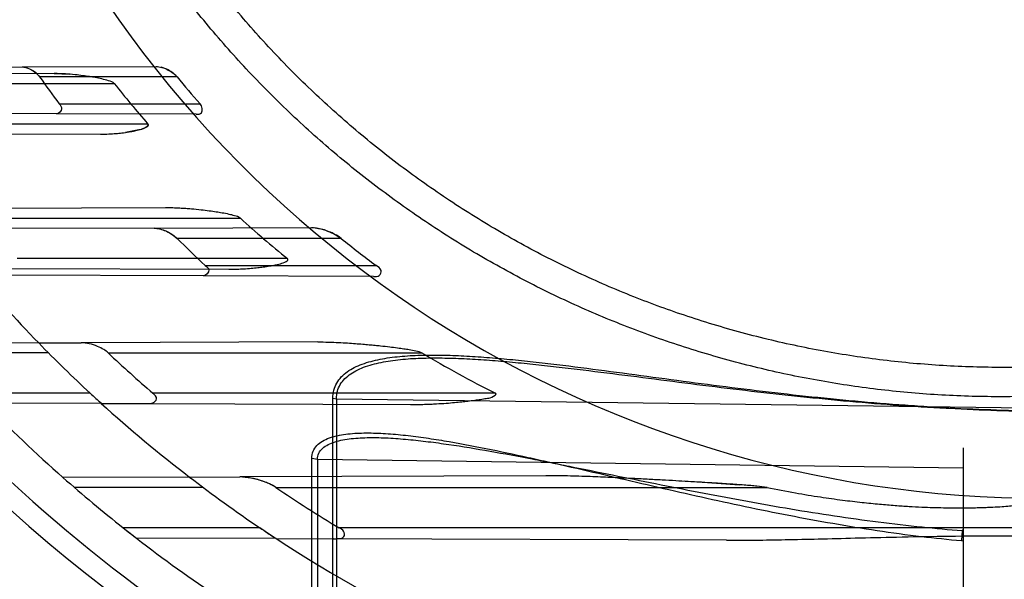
# Model space of a CAD drawing. Header units: millimetres. Extents: x 0 to 297, y 0 to 210.
# Tile 73 of 256: x 145.573 to 145.829, y 92.883 to 93.028. Entities that reach past the tile are written whole.
import ezdxf

# ---------------------------------------------------------------- set-up
doc = ezdxf.new("R2010")
doc.units = ezdxf.units.MM
doc.header["$LTSCALE"] = 16.335
doc.layers.get('0').update_dxf_attribs({"linetype": 'CONTINUOUS'})
for name, color, linetype in [('01_GLOBAL', 7, 'CONTINUOUS'), ('INTFCLR_144815', 7, 'CONTINUOUS'), ('INTFCLR_72935', 7, 'CONTINUOUS')]:
    doc.layers.add(name, color=color, linetype=linetype)

msp = doc.modelspace()

# ---------------------------------------------------------------- linework, layer by layer
at = {"color": 7, "linetype": 'Continuous'}
msp.add_circle((146.8548034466, 92.13446435), 2.66, dxfattribs=at)
at = {"color": 9, "linetype": 'Continuous'}
msp.add_arc((146.8548034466, 92.13446435), 2.6259090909, 92.9674534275, 177.0325465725, dxfattribs=at)
at = {"layer": '01_GLOBAL', "color": 7, "linetype": 'Continuous'}
msp.add_circle((146.8548034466, 92.13446435), 2.695, dxfattribs=at)
at = {"layer": 'INTFCLR_144815', "color": 6, "linetype": 'Continuous'}
for radius in [0.4466793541, 0.4256665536]:
    msp.add_circle((145.8396077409, 93.1986600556), radius, dxfattribs=at)
for radius, start, end in [(0.6157754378, 313.9937911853, 154.5150993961), (0.5947754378, 312.9543589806, 154.5144414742), (0.5751005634, 108.7136429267, 257.7559644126), (0.4627266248, 45.0000000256, 314.9999999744), (0.4618985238, 44.999999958, 315.000000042), (0.461229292, 44.99999997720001, 315.0000000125), (0.4472794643, 47.86578076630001, 312.1342192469), (0.4408857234, 45.72777364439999, 314.2722263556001), (0.4268887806, 45.6663486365, 314.3336513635), (0.427, 190.6326298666, 247.7397281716), (0.4169682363, 205.6072723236, 244.3927276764), (0.3959554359, 207.0737153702, 242.9262846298), (0.5947754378, 205.4855585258, 293.0456409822), (0.6157754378, 205.4849006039, 292.0062088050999)]:
    msp.add_arc((145.8396077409, 93.1986600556), radius, start, end, dxfattribs=at)
at = {"layer": 'INTFCLR_144815', "color": 9, "linetype": 'Continuous'}
for centre, radius, start, end in [((145.8396077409, 93.1986600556), 0.5712784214, 125.9035433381, 247.5002459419), ((145.8396077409, 93.1986600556), 0.4540564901, 52.5411294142, 307.4588705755), ((145.8396077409, 93.1986600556), 0.44073522, 45.7280221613, 314.2719778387), ((145.8396077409, 93.1986600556), 0.4337362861, 45.73034182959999, 314.2696581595), ((145.8396076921, 93.1986600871), 0.5153551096, 125.9035433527, 247.5002459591), ((145.8396077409, 93.1986600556), 0.4297215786, 128.4841463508, 246.0405071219), ((145.8396077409, 93.1986600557), 0.5830188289, 203.8266800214, 313.0809380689), ((145.8396077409, 93.1986600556), 0.590019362, 203.8278898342, 312.5732768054), ((145.8396077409, 93.1986600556), 0.6110177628, 203.8266800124, 319.1799903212), ((145.8396077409, 93.1986600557), 0.4856448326, 211.4870912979, 246.040507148)]:
    msp.add_arc(centre, radius, start, end, dxfattribs=at)
at = {"layer": 'INTFCLR_72935', "color": 6, "linetype": 'Continuous'}
for p, q in [((145.5243565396, 93.0155596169), (145.5737455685, 93.0157320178)), ((145.582546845, 93.0035573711), (145.5315274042, 93.0037354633)), ((145.6080766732, 92.97385185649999), (145.5527567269, 92.9736587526)), ((145.6208286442, 92.9614237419), (145.562616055, 92.961626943)), ((145.5780073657, 92.9439968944), (145.5890843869, 92.9440355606)), ((145.5943011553, 92.92826634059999), (145.6062404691, 92.9282246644)), ((145.8186077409, 92.8511342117), (145.8186077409, 92.916714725)), ((145.617205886, 92.90913372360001), (145.6303313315, 92.9091795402)), ((145.6397934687, 92.89310754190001), (145.6546712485, 92.8930556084)), ((145.8180605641, 92.8926001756), (145.8186077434, 92.89256215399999))]:
    msp.add_line(p, q, dxfattribs=at)
at = {"layer": 'INTFCLR_72935', "color": 9, "linetype": 'Continuous'}
for p, q in [((145.5737455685, 93.0157320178), (145.608556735, 93.0158535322)), ((145.5820070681, 93.014010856), (145.5339310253, 93.0138430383)), ((145.6140015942, 93.0131600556), (145.5782463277, 93.0131600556)), ((145.5386262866, 93.0114100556), (145.5976807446, 93.0114100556)), ((145.5833776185, 93.00616005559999), (145.6199703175, 93.00616005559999)), ((145.618953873, 93.00343028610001), (145.582546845, 93.0035573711)), ((145.6064432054, 93.00091005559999), (145.545451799, 93.00091005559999)), ((145.5437892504, 92.9984426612), (145.5940550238, 92.9982671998)), ((145.6110204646, 92.97911213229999), (145.5579821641, 92.97892699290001)), ((145.5635905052, 92.9764100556), (145.6304827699, 92.9764100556)), ((145.6080766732, 92.97385185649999), (145.649007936, 92.9739947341)), ((145.6566605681, 92.9711600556), (145.6140092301, 92.9711600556)), ((145.6426956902, 92.96591005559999), (145.5724326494, 92.96591005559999)), ((145.6213268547, 92.96416005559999), (145.6657743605, 92.96416005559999)), ((145.5708627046, 92.96334815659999), (145.6275024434, 92.9631504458)), ((145.665113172, 92.9612691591), (145.6208286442, 92.9614237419)), ((145.5780073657, 92.9439968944), (145.5495065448, 92.9438974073)), ((145.6505863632, 92.9442502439), (145.5890843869, 92.9440355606)), ((145.5805507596, 92.94141005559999), (145.5517099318, 92.94141005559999)), ((145.596072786, 92.94141005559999), (145.6776929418, 92.94141005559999)), ((145.5914182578, 92.9309100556), (145.5614483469, 92.9309100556)), ((145.6968637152, 92.9309100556), (145.6077391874, 92.9309100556)), ((145.5943011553, 92.92826634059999), (145.5639135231, 92.9283724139)), ((145.6062404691, 92.9282246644), (145.6747175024, 92.9279856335)), ((145.6545291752, 92.8518386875), (145.654529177, 92.92965596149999)), ((145.6545291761, 92.9296559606), (145.6554583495, 92.92947908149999)), ((145.6554583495, 92.9294790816), (145.8396077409, 92.9270592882)), ((145.6554583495, 92.92947908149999), (145.6554583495, 92.8516106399)), ((145.649042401, 92.83167127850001), (145.6490424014, 92.91401357)), ((145.6490424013, 92.9140135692), (145.6505565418, 92.9137320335)), ((145.6505565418, 92.9137320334), (145.6505565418, 92.8313082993)), ((145.6505565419, 92.9137320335), (145.8186077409, 92.91152377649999)), ((145.617205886, 92.90913372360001), (145.5843221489, 92.90901893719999)), ((145.7099340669, 92.9094574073), (145.6303313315, 92.9091795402)), ((145.620797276, 92.90641005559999), (145.5873129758, 92.90641005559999)), ((145.6397321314, 92.90641005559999), (145.7674848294, 92.90641005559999)), ((145.6355721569, 92.8959100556), (145.6000140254, 92.8959100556)), ((145.8466077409, 92.8959100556), (145.6561547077, 92.8959100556)), ((145.818204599, 92.8951323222), (145.8180605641, 92.8926001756)), ((145.8186077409, 92.8951043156), (145.818204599, 92.8951323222)), ((145.8182568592, 92.8952075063), (145.8182046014, 92.89513234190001)), ((145.6397934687, 92.89310754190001), (145.6034342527, 92.89323446)), ((145.7568966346, 92.89269877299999), (145.6546712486, 92.8930556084))]:
    msp.add_line(p, q, dxfattribs=at)
at = {"layer": 'INTFCLR_72935', "color": 7, "linetype": 'Continuous'}
for p, q in [((145.5737455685, 93.0157320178), (145.5750757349, 93.0154817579)), ((145.6113532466, 93.01512883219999), (145.6098468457, 93.01567906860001)), ((145.5820070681, 93.014010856), (145.5859582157, 93.01384900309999)), ((145.6080766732, 92.97385185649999), (145.6094476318, 92.9736647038)), ((145.6518840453, 92.97351903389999), (145.649825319, 92.9739480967)), ((145.5923621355, 92.9300382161), (145.5914182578, 92.9309100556)), ((145.6338596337, 92.90872840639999), (145.6303313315, 92.9091795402)), ((145.7530941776, 92.9075876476), (145.7602970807, 92.9071194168)), ((145.6000140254, 92.8959100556), (145.6011002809, 92.8950535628)), ((145.6011002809, 92.8950535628), (145.6034342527, 92.89323446)), ((145.6368679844, 92.8950407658), (145.6355721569, 92.8959100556))]:
    msp.add_line(p, q, dxfattribs=at)
at = {"layer": 'INTFCLR_72935', "color": 6, "linetype": 'Continuous'}
msp.add_lwpolyline([(145.8182568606, 92.8952075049), (145.8182997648, 92.89523939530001), (145.8183401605, 92.8952716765), (145.8183780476, 92.8953043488), (145.8184135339, 92.8953374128), (145.8184465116, 92.89537086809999), (145.8184766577, 92.8954047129), (145.8185039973, 92.89543902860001), (145.8185285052, 92.89547373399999), (145.8185497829, 92.8955085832), (145.8185677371, 92.895543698), (145.8185824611, 92.89557895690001), (145.8185938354, 92.8956137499), (145.8186018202, 92.89564787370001), (145.8186064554, 92.89568153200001), (145.8186077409, 92.895714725)], dxfattribs=at)
for centre, radius, start, end in [((145.8396077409, 93.1986600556), 0.4224162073, 90, 270.0000000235), ((145.8396077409, 93.1986600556), 0.4014439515, 90, 270.0000000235), ((145.8386301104, 93.19865145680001), 0.3196979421, 215.4651950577, 217.0207327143), ((145.8386280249, 93.1986486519), 0.2913126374, 219.5486945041, 221.3580853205), ((145.8313508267, 93.1975061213), 0.2987196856, 218.5339978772, 221.1573294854), ((145.8301216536, 93.1962642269), 0.2969705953, 227.7589379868, 230.8667299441), ((145.8386276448, 93.1986456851), 0.3196922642, 225.3633612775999, 227.1783397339), ((145.8386241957, 93.19863835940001), 0.2913024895, 231.3431122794, 233.6035588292), ((145.8396077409, 93.1986600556), 0.3650864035, 224.2301428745, 227.1711821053), ((145.8381151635, 93.198608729), 0.3531793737, 226.7388897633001, 229.285389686), ((145.8279601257, 93.193014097), 0.2930610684, 239.1527983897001, 243.4271864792), ((145.8396077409, 93.1986600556), 0.3860864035, 228.60750313, 231.6422147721), ((145.8396077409, 93.1986600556), 0.3650864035, 232.4700577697, 236.0223614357), ((145.8381007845, 93.1985766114), 0.3531450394, 235.8251649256, 238.9880868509)]:
    msp.add_arc(centre, radius, start, end, dxfattribs=at)
at = {"layer": 'INTFCLR_72935', "color": 9, "linetype": 'Continuous'}
for radius, start, end in [(0.2950858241, 202.4933176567, 269.9999999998), (0.3650864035, 220.1235459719, 224.2301428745), (0.3860864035, 224.4326480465, 228.60750313), (0.3650864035, 227.7850563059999, 232.4700577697), (0.3860864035, 232.2866422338, 236.2445876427), (0.3650864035, 236.8175561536, 270)]:
    msp.add_arc((145.8396077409, 93.1986600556), radius, start, end, dxfattribs=at)
at = {"layer": 'INTFCLR_72935', "color": 7, "linetype": 'Continuous'}
for centre, radius, start, end in [((145.6276506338, 93.0265927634), 0.0634424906, 269.8661670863, 273.4940306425), ((145.8396077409, 93.1986600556), 0.3650864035, 227.1711821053, 227.7850563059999), ((145.7205799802, 93.06795577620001), 0.1883068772, 227.4670255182, 227.8865144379), ((145.6457753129, 91.14865745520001), 1.7622011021, 86.50849994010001, 86.74314280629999), ((145.8396077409, 93.1986600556), 0.3860864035, 231.6422147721, 232.2866422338), ((145.8393920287, 93.1983832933), 0.3857355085, 231.8464244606, 232.2868423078), ((145.8396077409, 93.1986600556), 0.3650864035, 236.0223614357, 236.8175561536), ((145.8392663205, 93.19814339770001), 0.3644671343, 236.2663355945, 236.8180238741), ((145.8277454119, 93.18070917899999), 0.3435704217, 236.2500143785, 236.8347874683)]:
    msp.add_arc(centre, radius, start, end, dxfattribs=at)
at = {"layer": 'INTFCLR_72935', "color": 6, "linetype": 'Continuous'}
for points, knots in [([(145.8396077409, 92.9378477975), (145.834407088, 92.93763440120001), (145.8239902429, 92.93751971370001), (145.808386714, 92.9382815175), (145.7928285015, 92.93998039), (145.7773228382, 92.9426227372), (145.761960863, 92.94620860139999), (145.7470751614, 92.9506487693), (145.7325170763, 92.95594312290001), (145.7182922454, 92.96208686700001), (145.704230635, 92.96919520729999), (145.690626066, 92.9771382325), (145.6775336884, 92.9858820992), (145.6649968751, 92.99539477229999), (145.653061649, 93.0056408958), (145.6417667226, 93.01658562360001), (145.6311557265, 93.0281846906), (145.6212646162, 93.0403983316), (145.6121346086, 93.05317223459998), (145.6037919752, 93.0664650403), (145.596263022, 93.0802340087), (145.5895763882, 93.0944263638), (145.5837584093, 93.1089818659), (145.5788258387, 93.123852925), (145.5747929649, 93.1389937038), (145.5716739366, 93.1543522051), (145.5694810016, 93.1698700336), (145.5682225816, 93.1854844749), (145.5679021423, 93.2011301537), (145.5685180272, 93.2167517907), (145.5700653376, 93.2322979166), (145.5725382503, 93.247722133), (145.5759280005, 93.2629710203), (145.5802229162, 93.2779909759), (145.58540645, 93.29272403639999), (145.5914576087, 93.30711236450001), (145.5983513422, 93.32110238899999), (145.6060640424, 93.3346509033), (145.6145645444, 93.3477051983), (145.6238211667, 93.3602200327), (145.633798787, 93.3721527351), (145.644470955, 93.3834724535), (145.6557913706, 93.3941293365), (145.6677258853, 93.4040936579), (145.6802256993, 93.4133258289), (145.6932490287, 93.42179461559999), (145.7067436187, 93.42946861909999), (145.7206478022, 93.4363163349), (145.7346275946, 93.4421979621), (145.7482413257, 93.4470253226), (145.7608833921, 93.4507615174), (145.7723287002, 93.4535547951), (145.7825232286, 93.4555919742), (145.792205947, 93.4571526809), (145.8022144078, 93.4583914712), (145.8133420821, 93.4593147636), (145.8259498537, 93.45978922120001), (145.8348566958, 93.4596672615), (145.8396077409, 93.45947231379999)], [0, 0, 0, 0, 0.0185657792, 0.0371317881, 0.0556907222, 0.0743562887, 0.09320238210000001, 0.1119235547, 0.1297297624, 0.1484268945, 0.1671582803, 0.1858963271, 0.2045840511, 0.2232805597, 0.2419956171, 0.2606571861, 0.279345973, 0.2980347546, 0.3166822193, 0.3353169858, 0.3539795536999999, 0.37262367, 0.3912431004, 0.4098577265, 0.4284753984, 0.447098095, 0.4657246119, 0.4843422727, 0.5029402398, 0.5215093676, 0.5400730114, 0.5586323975, 0.5771953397, 0.5957586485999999, 0.6143210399, 0.632871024, 0.6514010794, 0.6699183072, 0.6884459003, 0.706933, 0.7254083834, 0.7438943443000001, 0.7623915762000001, 0.7808313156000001, 0.7993174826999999, 0.8177867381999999, 0.836209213, 0.8546573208, 0.8730372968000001, 0.8902751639, 0.9061519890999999, 0.920037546, 0.9322836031, 0.9432240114, 0.9550134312, 0.9682465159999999, 0.9830392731, 1, 1, 1, 1]), ([(145.8396077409, 92.93024821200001), (145.8369734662, 92.9301359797), (145.8317012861, 92.9299891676), (145.8237902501, 92.93000215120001), (145.8158829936, 92.93024830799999), (145.8079864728, 92.9307274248), (145.8001075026, 92.93143908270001), (145.792252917, 92.93238266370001), (145.7844295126, 92.9335573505), (145.7766440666, 92.9349621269), (145.7689033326, 92.9365957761), (145.7612140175, 92.93845688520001), (145.7535827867, 92.94054384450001), (145.7460162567, 92.9428548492), (145.7385209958, 92.94538789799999), (145.7311035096, 92.9481407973), (145.7237702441, 92.95111116), (145.7165275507, 92.9542964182), (145.7093816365, 92.9576938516), (145.7023387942, 92.96130048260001), (145.6954050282, 92.9651132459), (145.6885865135, 92.96912875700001), (145.6818889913, 92.9733436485), (145.6753185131, 92.9777541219), (145.6688806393, 92.9823564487), (145.6625811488, 92.98714649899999), (145.6564253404, 92.9921202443), (145.6504187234, 92.99727323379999), (145.6445663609, 93.002601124), (145.6388734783, 93.0080991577), (145.6333448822, 93.0137626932), (145.6279855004, 93.01958668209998), (145.6227998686, 93.02556619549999), (145.6177925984, 93.0316959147), (145.612967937, 93.0379706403), (145.6083301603, 93.0443848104), (145.6038832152, 93.0509329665), (145.5996310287, 93.0576093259), (145.5955772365, 93.0644081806), (145.5917254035, 93.0713235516), (145.5880788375, 93.0783495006), (145.5846407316, 93.08547987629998), (145.5814140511, 93.09270852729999), (145.5784016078, 93.10002916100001), (145.5756060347, 93.1074353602), (145.5738884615, 93.1124257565), (145.5730666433, 93.1149329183)], [0, 0, 0, 0, 0.0227205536, 0.0454410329, 0.06816134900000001, 0.09088163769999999, 0.1136018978, 0.1363221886, 0.1590426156, 0.1817632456, 0.2044840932, 0.2272051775, 0.2499266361, 0.2726484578, 0.2953706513, 0.3180932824, 0.3408163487, 0.3635397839, 0.3862638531, 0.4089891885, 0.4317141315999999, 0.4544408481, 0.4771673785, 0.4998953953, 0.5226228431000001, 0.5453516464, 0.5680799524, 0.5908095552, 0.6135387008, 0.6362690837, 0.6589990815, 0.6817302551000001, 0.7044610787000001, 0.7271930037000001, 0.7499246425, 0.7726572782, 0.7953897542, 0.8181230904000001, 0.8408563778, 0.8635903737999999, 0.8863244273, 0.90905904, 0.9317938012, 0.9545290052, 0.9772643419, 1, 1, 1, 1]), ([(145.5833776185, 93.00616005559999), (145.5836586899, 93.0057873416), (145.5844844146, 93.00475055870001), (145.5832006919, 93.00355508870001), (145.582546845, 93.0035573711)], [0, 0, 0, 0, 0.4165517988, 1, 1, 1, 1]), ([(145.618953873, 93.00343028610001), (145.6194341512, 93.0034286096), (145.6210608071, 93.0035707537), (145.6204975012, 93.00556119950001), (145.6199703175, 93.00616005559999)], [0, 0, 0, 0, 0.3757707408, 1, 1, 1, 1]), ([(145.6213268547, 92.96416005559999), (145.6216916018, 92.9638220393), (145.6229152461, 92.9629583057), (145.6215366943, 92.96142127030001), (145.6208286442, 92.9614237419)], [0, 0, 0, 0, 0.4125699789, 1, 1, 1, 1]), ([(145.665113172, 92.9612691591), (145.6656155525, 92.96126740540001), (145.6667617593, 92.96113841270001), (145.6674358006, 92.9631591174), (145.6662719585, 92.96379324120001), (145.6657743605, 92.96416005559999)], [0, 0, 0, 0, 0.3155765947, 0.6116797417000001, 1, 1, 1, 1]), ([(145.596072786, 92.94141005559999), (145.5957255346, 92.94173684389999), (145.5948395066, 92.9423674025), (145.5931982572, 92.9431789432), (145.5912396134, 92.943815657), (145.5897892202, 92.944038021), (145.5890843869, 92.9440355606)], [0, 0, 0, 0, 0.1884391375, 0.4262292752, 0.7214586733, 1, 1, 1, 1]), ([(145.6505863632, 92.9442502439), (145.6515444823, 92.9442535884), (145.653368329, 92.94422504), (145.6559639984, 92.9441202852), (145.6582855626, 92.94398719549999), (145.6603664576, 92.943842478), (145.6622366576, 92.9436933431), (145.663930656, 92.9435442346), (145.6654611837, 92.9433983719), (145.6672368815, 92.9432172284), (145.6691821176, 92.9430025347), (145.6712230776, 92.9427486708), (145.6729235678, 92.9425102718), (145.6745180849, 92.94226268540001), (145.6760804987, 92.9419454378), (145.6772146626, 92.9416956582), (145.6776929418, 92.94141005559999)], [0, 0, 0, 0, 0.105187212, 0.2002123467, 0.2851818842, 0.3604679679, 0.4292098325, 0.4911496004, 0.5471598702, 0.5979982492, 0.6871027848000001, 0.7620180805, 0.8237469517, 0.8757074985, 0.9388430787, 1, 1, 1, 1]), ([(145.6062404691, 92.9282246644), (145.6067214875, 92.92822298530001), (145.6076625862, 92.9282008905), (145.6092005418, 92.9294757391), (145.608184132, 92.93052714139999), (145.6077391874, 92.9309100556)], [0, 0, 0, 0, 0.3118554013, 0.6194199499, 1, 1, 1, 1]), ([(145.7674848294, 92.90641005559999), (145.7699467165, 92.9059143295), (145.7745683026, 92.90502364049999), (145.7811199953, 92.90395601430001), (145.7868992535, 92.9031466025), (145.7920238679, 92.9025378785), (145.7965872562, 92.9020824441), (145.8006658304, 92.9017459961), (145.8043227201, 92.9015022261), (145.807610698, 92.9013308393), (145.8105742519, 92.9012161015), (145.8132511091, 92.9011460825), (145.815673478, 92.9011113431), (145.817868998, 92.90110430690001), (145.8198616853, 92.90111924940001), (145.8216726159, 92.90115115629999), (145.8233203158, 92.9011958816), (145.8248209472, 92.9012506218), (145.8265670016, 92.90133050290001), (145.8284747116, 92.9014428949), (145.8304789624, 92.90159669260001), (145.8321494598, 92.9017537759), (145.8337168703, 92.901928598), (145.8352511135, 92.9021408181), (145.8368406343, 92.9023945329), (145.8381549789, 92.9027651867), (145.8396157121, 92.90303185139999), (145.8396077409, 92.9035736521)], [0, 0, 0, 0, 0.1034632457, 0.1938840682, 0.2734526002, 0.3438698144, 0.4064833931, 0.4623839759, 0.5124664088, 0.557472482, 0.5980251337, 0.6346501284, 0.6677914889, 0.6978325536, 0.72510217, 0.749889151, 0.7724516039, 0.7930098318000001, 0.8117541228, 0.8444610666, 0.871742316, 0.8945497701, 0.9136305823, 0.9365662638, 0.9589862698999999, 0.9776759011, 1, 1, 1, 1]), ([(145.6546712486, 92.8930556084), (145.6551250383, 92.8930540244), (145.6559920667, 92.8931361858), (145.6577316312, 92.8933153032), (145.6575033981, 92.8952584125), (145.6565764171, 92.89565654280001), (145.6561547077, 92.8959100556)], [0, 0, 0, 0, 0.2391785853, 0.4964351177, 0.7406602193, 1, 1, 1, 1]), ([(145.7568966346, 92.89269877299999), (145.7594290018, 92.8926899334), (145.7645215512, 92.89271495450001), (145.7724872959, 92.89284250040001), (145.7811184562, 92.8930406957), (145.7907656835, 92.8932892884), (145.8015784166, 92.89355395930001), (145.8135771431, 92.8937753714), (145.8264082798, 92.89388821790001), (145.8352000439, 92.89386829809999), (145.8396077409, 92.8938362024)], [0, 0, 0, 0, 0.0918387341, 0.1846799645, 0.2889179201, 0.4049352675, 0.534660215, 0.6811664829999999, 0.8401473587, 1, 1, 1, 1])]:
    msp.add_open_spline(points, degree=3, knots=knots, dxfattribs=at)
at = {"layer": 'INTFCLR_72935', "color": 7, "linetype": 'Continuous'}
for points, knots in [([(145.5737455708, 93.0157320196), (145.5743895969, 93.01573629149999), (145.5755324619, 93.01537829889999), (145.577048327, 93.01446543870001), (145.5778889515, 93.01367175), (145.5782463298, 93.0131600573)], [0, 0, 0, 0, 0.3630623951, 0.6481568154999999, 1, 1, 1, 1]), ([(145.6085567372, 93.0158535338), (145.6090533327, 93.0158601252), (145.6101555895, 93.0156537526), (145.6120662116, 93.0148604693), (145.6133915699, 93.0139123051), (145.6140015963, 93.0131600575)], [0, 0, 0, 0, 0.2399097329, 0.5321460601, 1, 1, 1, 1]), ([(145.5976807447, 93.0114100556), (145.5973238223, 93.011830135), (145.5961334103, 93.01219440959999), (145.5944824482, 93.0126471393), (145.5928119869, 93.0129713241), (145.5911655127, 93.01324893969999), (145.5894168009, 93.013496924), (145.5873293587, 93.0137403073), (145.5853416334, 93.0139047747), (145.5835216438, 93.01399663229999), (145.5825265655, 93.0140095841), (145.582007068, 93.0140108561)], [0, 0, 0, 0, 0.1032685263, 0.2158777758, 0.327958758, 0.4198938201, 0.5291364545, 0.6586558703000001, 0.8136083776, 0.9026769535, 1, 1, 1, 1]), ([(145.6140015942, 93.0131600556), (145.6136203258, 93.0136198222), (145.6127718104, 93.01435308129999), (145.6118126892, 93.0149107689), (145.6113532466, 93.01512883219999)], [0, 0, 0, 0, 0.5401141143, 1, 1, 1, 1]), ([(145.5940550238, 92.9982671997), (145.5947876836, 92.9982661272), (145.596136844, 92.9982954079), (145.597997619, 92.99842013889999), (145.5997621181, 92.9986019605), (145.601367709, 92.9988213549), (145.6030393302, 92.9991352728), (145.6044881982, 92.99944293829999), (145.6069741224, 93.0002787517), (145.6064432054, 93.0009100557)], [0, 0, 0, 0, 0.1698104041, 0.312506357, 0.4325727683, 0.5794679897, 0.6937147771, 0.8088170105, 1, 1, 1, 1]), ([(145.6064432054, 93.00091005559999), (145.6067722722, 93.00052936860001), (145.6052640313, 92.9996050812), (145.6040082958, 92.9993771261), (145.602326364, 92.99897654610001), (145.6012102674, 92.9988079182), (145.6006310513, 92.9987260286)], [0, 0, 0, 0, 0.2347644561, 0.4640924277, 0.7270819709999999, 1, 1, 1, 1]), ([(145.6304827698, 92.9764100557), (145.630057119, 92.9767694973), (145.6290103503, 92.9770638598), (145.6274159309, 92.9774632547), (145.6258186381, 92.977757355), (145.6241019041, 92.9780371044), (145.6222840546, 92.97829317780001), (145.6201284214, 92.978555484), (145.6180867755, 92.9787620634), (145.6162274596, 92.97891303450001), (145.6146309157, 92.9790167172), (145.6128797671, 92.9790964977), (145.6116580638, 92.97911053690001), (145.6110204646, 92.97911213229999)], [0, 0, 0, 0, 0.0846202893, 0.1577051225, 0.2523787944, 0.3303103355, 0.4221266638, 0.531123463, 0.6601537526, 0.7337768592, 0.8144557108, 0.9031545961, 1, 1, 1, 1]), ([(145.6080766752, 92.9738518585), (145.6085515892, 92.97385839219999), (145.6096533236, 92.9736626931), (145.6112631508, 92.97306271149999), (145.6127789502, 92.9722016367), (145.6136561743, 92.971513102), (145.614009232, 92.9711600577)], [0, 0, 0, 0, 0.2147371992, 0.4990622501, 0.7742625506, 1, 1, 1, 1]), ([(145.6103044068, 92.97340398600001), (145.6108113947, 92.9732237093), (145.6121382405, 92.9726291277), (145.6133498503, 92.97179094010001), (145.6140092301, 92.9711600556)], [0, 0, 0, 0, 0.3709241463, 1, 1, 1, 1]), ([(145.6490079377, 92.97399473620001), (145.6496221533, 92.9740014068), (145.6510383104, 92.97379498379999), (145.6531086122, 92.9731617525), (145.6550583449, 92.97225838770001), (145.6561952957, 92.9715357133), (145.6566605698, 92.9711600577)], [0, 0, 0, 0, 0.2227521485, 0.514163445, 0.7831435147, 1, 1, 1, 1]), ([(145.6566605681, 92.9711600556), (145.6561595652, 92.9715535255), (145.655155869, 92.9721969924), (145.6535414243, 92.97296168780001), (145.6524589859, 92.97335116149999), (145.6518840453, 92.97351903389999)], [0, 0, 0, 0, 0.3569867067, 0.6643608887, 1, 1, 1, 1]), ([(145.6275024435, 92.9631504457), (145.6279612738, 92.9631495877), (145.629223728, 92.9631587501), (145.6311599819, 92.9632355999), (145.6332018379, 92.9633824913), (145.6349166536, 92.9635527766), (145.6365431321, 92.9637551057), (145.6380290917, 92.96397037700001), (145.6395824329, 92.9642755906), (145.6408994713, 92.96450233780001), (145.6432711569, 92.9654214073), (145.6426956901, 92.9659100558)], [0, 0, 0, 0, 0.0874706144, 0.2406529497, 0.3693521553, 0.4775580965, 0.5694913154, 0.6806074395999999, 0.768546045, 0.8560791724, 1, 1, 1, 1]), ([(145.6747175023, 92.9279856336), (145.6753532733, 92.92798411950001), (145.6765714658, 92.9279902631), (145.6783242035, 92.9280301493), (145.6799319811, 92.92808918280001), (145.6818170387, 92.92818176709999), (145.6838944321, 92.928316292), (145.6860952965, 92.9284983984), (145.6879546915, 92.9286805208), (145.6897103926, 92.9288745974), (145.6913493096, 92.9290909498), (145.6929275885, 92.9293019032), (145.6944830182, 92.9296430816), (145.6955968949, 92.9296200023), (145.6972812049, 92.9306960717), (145.6968637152, 92.9309100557)], [0, 0, 0, 0, 0.0840684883, 0.1610745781, 0.231815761, 0.2968024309, 0.4106336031, 0.5070572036, 0.5888358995, 0.6575831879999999, 0.7409083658, 0.8062465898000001, 0.8717820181, 0.9379662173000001, 1, 1, 1, 1]), ([(145.6397323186, 92.9064097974), (145.6391938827, 92.90677748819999), (145.6378902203, 92.9074551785), (145.6360780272, 92.9081356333), (145.6343515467, 92.9086278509), (145.6325539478, 92.909016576), (145.6311870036, 92.90918705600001), (145.6303321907, 92.909180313)], [0, 0, 0, 0, 0.1975468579, 0.4425755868, 0.5857667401, 0.740997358, 1, 1, 1, 1]), ([(145.6397321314, 92.90641005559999), (145.6392448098, 92.90672858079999), (145.6383177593, 92.9072408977), (145.6368398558, 92.9078550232), (145.6353868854, 92.90834436), (145.6343619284, 92.90861463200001), (145.6338596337, 92.90872840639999)], [0, 0, 0, 0, 0.2753779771, 0.499054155, 0.7563924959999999, 1, 1, 1, 1]), ([(145.7674848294, 92.9064100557), (145.7666073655, 92.9065739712), (145.7652033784, 92.90672365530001), (145.7632138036, 92.90690005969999), (145.7614665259, 92.9070360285), (145.7595341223, 92.9071745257), (145.7574246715, 92.9073163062), (145.7551231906, 92.9074632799), (145.7526094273, 92.9076177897), (145.7498678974, 92.9077824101), (145.7468818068, 92.9079571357), (145.7436261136, 92.90814251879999), (145.7400691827, 92.9083394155), (145.7361765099, 92.9085492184), (145.7319071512, 92.90876953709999), (145.7272018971, 92.9089950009), (145.7219719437, 92.90921290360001), (145.7161598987, 92.9094127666), (145.7120750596, 92.9094447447), (145.7099340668, 92.9094574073)], [0, 0, 0, 0, 0.0464524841, 0.0733358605, 0.1039743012, 0.1376446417, 0.1741570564, 0.2139951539, 0.2576561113, 0.3052182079, 0.3569193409, 0.4133158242, 0.4749164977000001, 0.5423027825, 0.6161815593, 0.6973864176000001, 0.7874398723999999, 0.8885823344, 1, 1, 1, 1])]:
    msp.add_open_spline(points, degree=3, knots=knots, dxfattribs=at)
msp.add_open_spline([(145.5760711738, 93.0150340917), (145.576621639, 93.0147313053), (145.5772237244, 93.01442776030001), (145.5775887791, 93.0139164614)], degree=3, dxfattribs=at)
at = {"layer": 'INTFCLR_72935', "color": 9, "linetype": 'Continuous'}
for points, knots in [([(145.6545291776, 92.92965596), (145.6545291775, 92.9303528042), (145.6546891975, 92.93171833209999), (145.6554648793, 92.9336101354), (145.6566899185, 92.93521785), (145.6582670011, 92.9365490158), (145.660117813, 92.93763863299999), (145.6629440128, 92.93884049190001), (145.6660617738, 92.9396454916), (145.6693381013, 92.9401920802), (145.6728301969, 92.94059850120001), (145.6773538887, 92.94085280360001), (145.6829364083, 92.94086380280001), (145.6877030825, 92.9406859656), (145.691595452, 92.9404563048), (145.6955695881, 92.9401713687), (145.7005909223, 92.9397290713), (145.7066723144, 92.93909537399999), (145.714894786, 92.93814089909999), (145.725258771, 92.9368084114), (145.7377715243, 92.9351220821), (145.7503839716, 92.93343570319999), (145.7673769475, 92.93127544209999), (145.784505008, 92.92938474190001), (145.7995904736, 92.9281144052), (145.8082719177, 92.9275101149), (145.8208830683, 92.92676041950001), (145.8313347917, 92.92640432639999), (145.8396077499, 92.92629786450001)], [0, 0, 0, 0, 0.0109495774, 0.0213196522, 0.0317515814, 0.042393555, 0.05355310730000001, 0.0653771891, 0.09055277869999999, 0.1038959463, 0.1175707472, 0.1457706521, 0.1750333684, 0.2052626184, 0.220706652, 0.2362998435, 0.2678673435, 0.2999076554, 0.3323720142, 0.397933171, 0.4640942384, 0.5307643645, 0.5978761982, 0.7332556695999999, 0.8014900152, 0.8357407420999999, 0.869995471, 1, 1, 1, 1]), ([(145.6554583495, 92.92947908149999), (145.6554583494, 92.9301417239), (145.6556187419, 92.9314447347), (145.6563942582, 92.9332447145), (145.6576149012, 92.9347698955), (145.659182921, 92.9360309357), (145.661022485, 92.937063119), (145.6638359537, 92.93820315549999), (145.6669341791, 92.93896392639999), (145.6701908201, 92.9394803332), (145.6736648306, 92.9398637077), (145.67816444, 92.9401016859), (145.6837172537, 92.94010774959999), (145.6884589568, 92.93993510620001), (145.6923311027, 92.9397139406), (145.6962843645, 92.93944025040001), (145.701279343, 92.9390163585), (145.7073290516, 92.938409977), (145.715508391, 92.9374975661), (145.7258183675, 92.9362249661), (145.7382663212, 92.9346154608), (145.7508133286, 92.9330065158), (145.7677189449, 92.93094563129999), (145.784757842, 92.9291417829), (145.7997631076, 92.9279283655), (145.8083989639, 92.9273503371), (145.8209571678, 92.9266314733), (145.831366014, 92.9262877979), (145.83960775, 92.92618226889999)], [0, 0, 0, 0, 0.0104860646, 0.0204761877, 0.0306271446, 0.0410848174, 0.0521313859, 0.0638920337, 0.0890319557, 0.1023818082, 0.1160723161, 0.1443183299, 0.1736348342, 0.2039189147, 0.219389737, 0.2350089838, 0.2666261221, 0.2987127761, 0.3312205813, 0.3968618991, 0.4630987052, 0.529845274, 0.597038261, 0.7326043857, 0.8009458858, 0.8352534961, 0.8695669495, 1, 1, 1, 1]), ([(145.6490424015, 92.9140135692), (145.6490424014, 92.9146308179), (145.6492615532, 92.9158617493), (145.6503177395, 92.91740689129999), (145.6518399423, 92.9185362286), (145.6536607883, 92.9193464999), (145.6557024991, 92.9199153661), (145.6586935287, 92.9204246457), (145.662689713, 92.92065184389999), (145.6667975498, 92.9205368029), (145.6701948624, 92.9202971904), (145.6736958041, 92.9199652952), (145.6781206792, 92.91941105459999), (145.6852976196, 92.9183010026), (145.6943883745, 92.91659530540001), (145.7035357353, 92.91465101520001), (145.7109475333, 92.91299841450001), (145.7184417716, 92.91129075), (145.7315997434, 92.90823387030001), (145.7504318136, 92.9038717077), (145.7693657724, 92.8998612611), (145.7846086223, 92.8970482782), (145.7960966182, 92.89518664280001), (145.8072487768, 92.89368039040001), (145.8145832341, 92.8929099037), (145.8180605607, 92.89260015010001)], [0, 0, 0, 0, 0.010598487, 0.0207866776, 0.0313676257, 0.0427483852, 0.0548372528, 0.0676715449, 0.094782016, 0.1233889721, 0.138193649, 0.1532546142, 0.1837667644, 0.2147478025, 0.2779406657, 0.3425495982, 0.3753162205, 0.4083297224, 0.4745276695, 0.6072622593, 0.7402473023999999, 0.8067985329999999, 0.8733927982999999, 0.9400560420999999, 1, 1, 1, 1]), ([(145.6505565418, 92.9137320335), (145.6505565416, 92.9142688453), (145.6507873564, 92.915363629), (145.6518515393, 92.9166904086), (145.6533521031, 92.91764883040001), (145.6551483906, 92.9183398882), (145.6571675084, 92.91882517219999), (145.6601333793, 92.91925852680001), (145.6640920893, 92.9194453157), (145.6681640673, 92.9193369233), (145.6715335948, 92.9191224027), (145.6750047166, 92.9188281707), (145.6793919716, 92.9183402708), (145.6865070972, 92.9173676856), (145.6955211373, 92.9158791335), (145.7045967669, 92.9141869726), (145.7119491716, 92.9127517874), (145.7193811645, 92.9112710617), (145.7324316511, 92.90862470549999), (145.7511172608, 92.9048594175), (145.7698948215, 92.9014143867), (145.7850072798, 92.89900611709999), (145.7964007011, 92.897415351), (145.8074863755, 92.89612837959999), (145.8147831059, 92.895471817), (145.8182568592, 92.8952075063)], [0, 0, 0, 0, 0.0093538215, 0.0187078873, 0.0288574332, 0.0400591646, 0.0521074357, 0.0649731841, 0.09223882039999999, 0.1210289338, 0.1359219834, 0.1510663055, 0.1817257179, 0.2128272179, 0.276190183, 0.3408947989, 0.3736893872, 0.4067216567, 0.4729405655, 0.6057191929, 0.7388574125, 0.8055570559, 0.8723597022, 0.9392956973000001, 1, 1, 1, 1])]:
    msp.add_open_spline(points, degree=3, knots=knots, dxfattribs=at)

doc.saveas('drawing.dxf')
